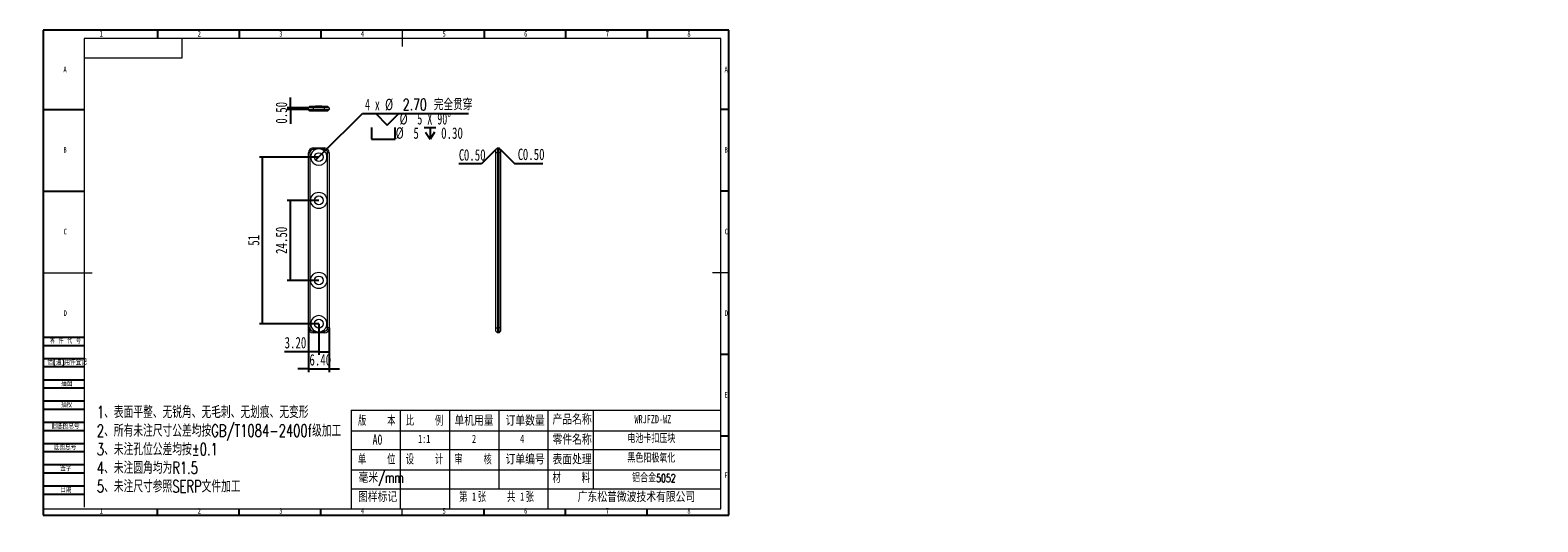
# Model space of a CAD drawing. Header units: millimetres. Extents: x -8 to 916, y -4 to 297.
import ezdxf

# ---------------------------------------------------------------- set-up
doc = ezdxf.new("R2010")
doc.units = ezdxf.units.MM
for name, color, linetype in [('10', 7, 'Continuous'), ('5', 7, 'Continuous'), ('9', 7, 'Continuous')]:
    doc.layers.add(name, color=color, linetype=linetype)
doc.styles.add('SLDTEXTSTYLE0', font='TXT', dxfattribs={"width": 0.7, "bigfont": 'bigfont'})
doc.styles.add('SLDTEXTSTYLE1', font='TXT', dxfattribs={"width": 0.7})
doc.styles.add('SLDTEXTSTYLE2', font='TXT', dxfattribs={"width": 0.614286, "bigfont": 'bigfont'})
doc.styles.add('SLDTEXTSTYLE3', font='TXT', dxfattribs={"width": 0.566667, "bigfont": 'bigfont'})
doc.styles.add('SLDTEXTSTYLE4', font='TXT', dxfattribs={"width": 0.633333})
doc.styles.add('SLDTEXTSTYLE5', font='TXT', dxfattribs={"width": 0.642857})
doc.dimstyles.new('SLDDIMSTYLE0', dxfattribs={"dimtxt": 7, "dimasz": 4.08, "dimexe": 0, "dimexo": 0.0625, "dimgap": 1.75, "dimtad": 2, "dimlfac": 0.5, "dimrnd": 1e-09, "dimzin": 4, "dimdsep": 46, "dimtxsty": 'SLDTEXTSTYLE1', "dimsah": 1, "dimcen": 0.09, "dimadec": 0, "dimazin": 1, "dimtfac": 1, "dimtmove": 0, "dimatfit": 0, "dimfxl": 0, "dimfrac": 2, "dimtolj": 1, "dimtzin": 12, "dimarcsym": 0})
doc.dimstyles.new('SLDDIMSTYLE1', dxfattribs={"dimtxt": 7, "dimasz": 4.08, "dimexe": 0, "dimexo": 0.0625, "dimgap": 1.75, "dimtad": 2, "dimlfac": 0.5, "dimrnd": 1e-09, "dimzin": 12, "dimdsep": 46, "dimtxsty": 'SLDTEXTSTYLE1', "dimsah": 1, "dimcen": 0.09, "dimadec": 0, "dimazin": 3, "dimtfac": 1, "dimtofl": 0, "dimtmove": 0, "dimatfit": 3, "dimfxl": 0, "dimfrac": 2, "dimtolj": 1, "dimtzin": 12, "dimarcsym": 0})
doc.dimstyles.new('SLDDIMSTYLE2', dxfattribs={"dimtxt": 7, "dimasz": 4.08, "dimexe": 0, "dimexo": 0.0625, "dimgap": 1.75, "dimtad": 2, "dimlfac": 0.5, "dimrnd": 1e-09, "dimzin": 4, "dimdsep": 46, "dimtxsty": 'SLDTEXTSTYLE1', "dimsah": 1, "dimcen": 0.09, "dimadec": 0, "dimazin": 1, "dimtfac": 1, "dimtofl": 0, "dimtmove": 0, "dimatfit": 3, "dimfxl": 0, "dimfrac": 2, "dimtolj": 1, "dimtzin": 12, "dimarcsym": 0})
doc.dimstyles.new('SLDDIMSTYLE3', dxfattribs={"dimtxt": 7, "dimasz": 4.08, "dimexe": 0, "dimexo": 0.0625, "dimgap": 1.75, "dimtad": 0, "dimtih": 1, "dimtoh": 1, "dimlfac": 0.5, "dimrnd": 1e-09, "dimzin": 4, "dimdsep": 46, "dimtxsty": 'SLDTEXTSTYLE1', "dimblk1": 'NONE', "dimsah": 1, "dimcen": 0, "dimadec": 0, "dimazin": 1, "dimtfac": 1, "dimtmove": 0, "dimatfit": 3, "dimldrblk": 'NONE', "dimfxl": 0, "dimfrac": 2, "dimtolj": 1, "dimtzin": 12, "dimarcsym": 0})
doc.dimstyles.new('SLDDIMSTYLE4', dxfattribs={"dimtxt": 7, "dimasz": 4.08, "dimexe": 0, "dimexo": 0.0625, "dimgap": 1.75, "dimtad": 2, "dimlfac": 0.5, "dimrnd": 1e-09, "dimzin": 0, "dimdsep": 46, "dimtxsty": 'SLDTEXTSTYLE1', "dimsah": 1, "dimcen": 0.09, "dimadec": 0, "dimazin": 0, "dimtfac": 1, "dimtmove": 0, "dimatfit": 0, "dimfxl": 0, "dimfrac": 2, "dimtolj": 1, "dimtzin": 12, "dimarcsym": 0})

# ---------------------------------------------------------------- blocks, each defined once
blk = doc.blocks.new('SW_NOTE_0')
at = {"layer": '10', "color": 0, "attachment_point": 1, "style": 'SLDTEXTSTYLE0'}
for s, insert, char_height in [('1\\M+18141\\M+1955C\\M+196CA\\M+195BD\\M+190AE\\M+18141\\M+19DD9锐\\M+18A70\\M+18141\\M+19DD9\\M+196D1\\M+18E68\\M+18141\\M+19DD9划\\M+18DAD\\M+18141\\M+19DD9变\\M+18C60', (0, 9.55), 7.40833), ('2\\M+18141\\M+18F8A\\M+1974C\\M+196A2\\M+1928D\\M+18EDA\\M+190A1\\M+18CF6\\M+18DB7\\M+18BCF\\M+188C2GB/T1084-2400f级\\M+189C1\\M+18D48', (0, -1.83), 7.40833), ('3\\M+18141\\M+196A2\\M+1928D\\M+18D45\\M+188CA\\M+18CF6\\M+18DB7\\M+18BCF\\M+188C2\\M+1817D0.1', (0, -13.21), 7.4083), ('4\\M+18141\\M+196A2\\M+1928D圆\\M+18A70\\M+18BCF为R1.5', (0, -24.58), 7.4083), ('5\\M+18141\\M+196A2\\M+1928D\\M+18EDA\\M+190A1\\M+18E51\\M+18FC6SERP\\M+195B6\\M+18C8F\\M+189C1\\M+18D48', (0, -35.96), 7.4083)]:
    blk.add_mtext(s, dxfattribs=dict(at, insert=insert, char_height=char_height))
blk = doc.blocks.new('_D')
at = {"layer": '10'}
for p, q in [((162.36, 114.69), (162.36, 87.69)), ((175.16, 114.69), (175.16, 87.69)), ((162.36, 89.69), (156.01, 89.69)), ((162.36, 89.69), (175.16, 89.69)), ((175.16, 89.69), (181.51, 89.69))]:
    blk.add_line(p, q, dxfattribs=at)
for points in [[(162.36, 89.69), (158.28, 90.2), (158.28, 89.18)], [(175.16, 89.69), (179.24, 89.18), (179.24, 90.2)]]:
    blk.add_solid(points, dxfattribs=at)
at = {"layer": '10', "insert": (163.02, 98.71), "char_height": 7, "attachment_point": 1, "style": 'SLDTEXTSTYLE1'}
blk.add_mtext('6.40', dxfattribs=at)
blk = doc.blocks.new('_D_1')
at = {"layer": '10'}
for p, q in [((162.36, 114.69), (162.36, 98.16)), ((168.76, 117.29), (168.76, 98.16)), ((162.36, 100.16), (147.79, 100.16)), ((168.76, 100.16), (162.36, 100.16)), ((168.76, 100.16), (175.11, 100.16))]:
    blk.add_line(p, q, dxfattribs=at)
for points in [[(162.36, 100.16), (158.28, 100.67), (158.28, 99.66)], [(168.76, 100.16), (172.84, 99.66), (172.84, 100.67)]]:
    blk.add_solid(points, dxfattribs=at)
at = {"layer": '10', "insert": (147.79, 109.19), "char_height": 7, "attachment_point": 1, "style": 'SLDTEXTSTYLE1'}
blk.add_mtext('3.20', dxfattribs=at)
blk = doc.blocks.new('_D_2')
at = {"layer": '10'}
for p, q in [((168.76, 219.29), (132.36, 219.29)), ((134.36, 117.29), (134.36, 219.29)), ((168.76, 117.29), (132.36, 117.29))]:
    blk.add_line(p, q, dxfattribs=at)
for points in [[(134.36, 219.29), (133.85, 215.21), (134.87, 215.21)], [(134.36, 117.29), (134.87, 121.37), (133.85, 121.37)]]:
    blk.add_solid(points, dxfattribs=at)
at = {"layer": '10', "insert": (125.34, 165.05), "char_height": 7, "attachment_point": 1, "rotation": 90, "style": 'SLDTEXTSTYLE1'}
blk.add_mtext('51', dxfattribs=at)
blk = doc.blocks.new('_D_3')
at = {"layer": '10'}
for p, q in [((168.76, 192.79), (149.37, 192.79)), ((151.37, 143.79), (151.37, 192.79)), ((168.76, 143.79), (149.37, 143.79))]:
    blk.add_line(p, q, dxfattribs=at)
for points in [[(151.37, 192.79), (150.87, 188.71), (151.88, 188.71)], [(151.37, 143.79), (151.88, 147.87), (150.87, 147.87)]]:
    blk.add_solid(points, dxfattribs=at)
at = {"layer": '10', "insert": (142.35, 159.99), "char_height": 7, "attachment_point": 1, "rotation": 90, "style": 'SLDTEXTSTYLE1'}
blk.add_mtext('24.50', dxfattribs=at)
blk = doc.blocks.new('SW_SYMBOL_HOLE_SINK')
at = {"layer": '10', "color": 0}
for p, q in [((0, 875), (800, 75)), ((800, 75), (1600, 875))]:
    blk.add_line(p, q, dxfattribs=at)
blk = doc.blocks.new('SW_SYMBOL_HOLE_SPOT')
at = {"layer": '10', "color": 0}
for p, q in [((0, 875), (0, 75)), ((0, 75), (1600, 75)), ((1600, 75), (1600, 875))]:
    blk.add_line(p, q, dxfattribs=at)
blk = doc.blocks.new('SW_SYMBOL_HOLE_DEPTH')
at = {"layer": '10', "color": 0}
for p, q in [((0, 875), (800, 875)), ((100, 555), (400, 75)), ((400, 875), (400, 75)), ((700, 555), (400, 75))]:
    blk.add_line(p, q, dxfattribs=at)
blk = doc.blocks.new('_D_4')
at = {"layer": '10'}
for p, q in [((170.67, 221.2), (195.52, 246.04)), ((195.52, 246.04), (260.48, 246.04)), ((166.85, 217.38), (170.67, 221.2))]:
    blk.add_line(p, q, dxfattribs=at)
blk.add_solid([(170.67, 221.2), (173.91, 223.72), (173.2, 224.44)], dxfattribs=at)
at = {"layer": '10', "xscale": 0.009023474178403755, "yscale": 0.009023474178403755, "zscale": 0.009023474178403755}
for name, p in [('SW_SYMBOL_HOLE_SINK', (203.53, 238.26)), ('SW_SYMBOL_HOLE_SPOT', (201.14, 229.52)), ('SW_SYMBOL_HOLE_DEPTH', (233.3, 229.52))]:
    blk.add_blockref(name, p, dxfattribs=at)
at = {"layer": '10', "char_height": 7, "attachment_point": 1}
for s, insert, style in [('4 x', (197.1, 254.98), 'SLDTEXTSTYLE4'), ('%%c', (209.36, 255.01), 'SLDTEXTSTYLE1'), ('2.70 \\M+18AAE\\M+19153贯\\M+190FA', (220.22, 254.98), 'SLDTEXTSTYLE0'), ('%%c', (218.25, 246.27), 'SLDTEXTSTYLE1'), ('5 X 90°', (229.11, 246.24), 'SLDTEXTSTYLE5'), ('%%c', (215.87, 237.53), 'SLDTEXTSTYLE1'), ('5', (226.73, 237.5), 'SLDTEXTSTYLE1'), ('0.30', (243.72, 237.5), 'SLDTEXTSTYLE1')]:
    blk.add_mtext(s, dxfattribs=dict(at, insert=insert, style=style))
blk = doc.blocks.new('_NONE')
blk = doc.blocks.new('SW_CHAMFER_DIMENSION_0')
at = {"layer": '10', "color": 0}
for p, q in [((22.62, 8.78), (13.83, 0)), ((13.83, 0), (0, 0))]:
    blk.add_line(p, q, dxfattribs=at)
at = {"layer": '10', "color": 0, "char_height": 7, "attachment_point": 1, "style": 'SLDTEXTSTYLE1'}
for s, insert in [('C', (0, 9.02)), ('0.50', (3.07, 9.02))]:
    blk.add_mtext(s, dxfattribs=dict(at, insert=insert))
blk = doc.blocks.new('SW_CHAMFER_DIMENSION_1')
at = {"layer": '10', "color": 0}
for p, q in [((-10.49, 8.42), (-2.07, 0)), ((-2.07, 0), (15.35, 0))]:
    blk.add_line(p, q, dxfattribs=at)
at = {"layer": '10', "color": 0, "char_height": 7, "attachment_point": 1, "style": 'SLDTEXTSTYLE1'}
for s, insert in [('C', (0, 9.02)), ('0.50', (3.07, 9.02))]:
    blk.add_mtext(s, dxfattribs=dict(at, insert=insert))
blk = doc.blocks.new('_D_5')
at = {"layer": '10'}
for p, q in [((151.37, 249.37), (151.37, 255.72)), ((162.36, 249.37), (149.37, 249.37)), ((162.36, 248.37), (149.37, 248.37)), ((151.37, 248.37), (151.37, 249.37)), ((151.37, 248.37), (151.37, 239.75))]:
    blk.add_line(p, q, dxfattribs=at)
for points in [[(151.37, 249.37), (151.88, 253.45), (150.86, 253.45)], [(151.37, 248.37), (150.86, 244.29), (151.88, 244.29)]]:
    blk.add_solid(points, dxfattribs=at)
at = {"layer": '10', "insert": (142.34, 239.75), "char_height": 7, "attachment_point": 1, "rotation": 90, "style": 'SLDTEXTSTYLE1'}
blk.add_mtext('0.50', dxfattribs=at)

msp = doc.modelspace()

# ---------------------------------------------------------------- linework, layer by layer
at = {"color": 7, "linetype": 'Continuous', "lineweight": 15}
for p, q in [((163.36, 250.375), (162.36, 249.375)), ((163.36, 250.375), (165.36, 250.375)), ((165.36, 249.375), (165.36, 250.375)), ((165.36, 250.375), (166.8, 250.375)), ((170.719, 250.375), (166.8, 250.375)), ((170.719, 250.375), (172.16, 250.375)), ((172.16, 249.375), (172.16, 250.375)), ((172.16, 250.375), (174.16, 250.375)), ((175.16, 249.375), (174.16, 250.375)), ((162.36, 248.375), (162.36, 249.375)), ((165.36, 249.375), (162.36, 249.375)), ((162.36, 248.375), (165.36, 248.375)), ((163.36, 247.375), (162.36, 248.375)), ((165.36, 247.375), (163.36, 247.375)), ((165.36, 249.375), (165.36, 248.375)), ((172.16, 249.375), (165.36, 249.375)), ((165.36, 247.375), (165.36, 248.375)), ((165.36, 248.375), (172.16, 248.375)), ((172.16, 247.375), (165.36, 247.375)), ((172.16, 248.375), (172.16, 249.375)), ((175.16, 249.375), (172.16, 249.375)), ((172.16, 248.375), (175.16, 248.375)), ((172.16, 247.375), (172.16, 248.375)), ((174.16, 247.375), (172.16, 247.375)), ((174.16, 247.375), (175.16, 248.375)), ((175.16, 249.375), (175.16, 248.375)), ((163.36, 221.891), (162.36, 221.891)), ((162.36, 114.691), (162.36, 221.891)), ((163.36, 221.891), (163.36, 114.691)), ((165.36, 223.891), (165.36, 224.891)), ((165.36, 224.891), (172.16, 224.891)), ((166.8, 223.891), (165.36, 223.891)), ((172.16, 223.891), (170.719, 223.891)), ((172.16, 223.891), (172.16, 224.891)), ((174.16, 114.691), (174.16, 221.891)), ((175.16, 221.891), (174.16, 221.891)), ((175.16, 221.891), (175.16, 114.691)), ((278.183, 224.891), (277.183, 223.891)), ((277.183, 221.891), (277.183, 223.891)), ((277.183, 114.691), (277.183, 221.891)), ((278.183, 221.891), (277.183, 221.891)), ((278.183, 224.891), (278.183, 221.891)), ((278.183, 224.891), (279.183, 224.891)), ((278.183, 221.891), (278.183, 114.691)), ((279.183, 221.891), (278.183, 221.891)), ((279.183, 221.891), (279.183, 224.891)), ((280.183, 223.891), (279.183, 224.891)), ((279.183, 114.691), (279.183, 221.891)), ((280.183, 221.891), (279.183, 221.891)), ((280.183, 223.891), (280.183, 221.891)), ((280.183, 221.891), (280.183, 114.691)), ((163.36, 114.691), (162.36, 114.691)), ((165.36, 111.691), (165.36, 112.691)), ((165.36, 112.691), (166.8, 112.691)), ((172.16, 111.691), (165.36, 111.691)), ((170.719, 112.691), (172.16, 112.691)), ((172.16, 111.691), (172.16, 112.691)), ((175.16, 114.691), (174.16, 114.691)), ((277.183, 114.691), (278.183, 114.691)), ((277.183, 112.691), (277.183, 114.691)), ((277.183, 112.691), (278.183, 111.691)), ((278.183, 114.691), (279.183, 114.691)), ((278.183, 114.691), (278.183, 111.691)), ((279.183, 111.691), (278.183, 111.691)), ((280.183, 114.691), (279.183, 114.691)), ((279.183, 111.691), (279.183, 114.691)), ((279.183, 111.691), (280.183, 112.691)), ((280.183, 114.691), (280.183, 112.691))]:
    msp.add_line(p, q, dxfattribs=at)
for centre, radius in [((168.76, 219.291), 2.7), ((168.76, 192.791), 5), ((168.76, 192.791), 2.7), ((168.76, 143.791), 5), ((168.76, 143.791), 2.7), ((168.76, 117.291), 2.7)]:
    msp.add_circle(centre, radius, dxfattribs=at)
for centre, radius, start, end in [((168.76, 254.975), 5, 246.926082, 293.073918), ((165.36, 221.891), 3, 90, 180), ((165.36, 221.891), 2, 90, 180), ((168.76, 219.291), 5, 113.073918, 66.926082), ((168.76, 219.291), 5, 66.926082, 113.073918), ((172.16, 221.891), 3, 0, 90), ((172.16, 221.891), 2, 0, 90), ((168.76, 117.291), 5, 293.073918, 246.926082), ((165.36, 114.691), 3, 180, 270), ((165.36, 114.691), 2, 180, 270), ((168.76, 117.291), 5, 246.926082, 293.073918), ((172.16, 114.691), 2, 270, 0), ((172.16, 114.691), 3, 270, 0)]:
    msp.add_arc(centre, radius, start, end, dxfattribs=at)
at = {"layer": '10', "color": 7}
for p, q in [((0, 109), (25, 109)), ((0, 104), (25, 104)), ((0, 96), (25, 96)), ((0, 91), (25, 91)), ((0, 83), (25, 83)), ((0, 78), (25, 78)), ((0, 70), (25, 70)), ((0, 65), (25, 65)), ((0, 57), (25, 57)), ((0, 52), (25, 52)), ((0, 44), (25, 44)), ((0, 39), (25, 39)), ((0, 31), (25, 31)), ((0, 26), (25, 26)), ((0, 18), (25, 18)), ((0, 13), (25, 13))]:
    msp.add_line(p, q, dxfattribs=at)
at = {"layer": '10', "lineweight": 15}
for p, q in [((188.679, 64.43), (188.679, 3.896)), ((188.679, 64.43), (415, 64.43)), ((218.713, 64.43), (218.713, 3.896)), ((248.825, 64.43), (248.825, 3.896)), ((279.127, 64.43), (279.127, 16.21)), ((309.173, 64.43), (309.173, 3.896)), ((336.933, 64.43), (336.933, 16.21)), ((188.679, 51.81), (415, 51.81)), ((188.679, 40.192), (415, 40.192)), ((188.679, 27.932), (415, 27.932)), ((188.679, 16.21), (415, 16.21))]:
    msp.add_line(p, q, dxfattribs=at)
at = {"layer": '5'}
for p, q in [((70, 297), (70, 292)), ((120, 297), (120, 292)), ((170, 297), (170, 292)), ((270, 297), (270, 292)), ((320, 297), (320, 292)), ((370, 297), (370, 292)), ((0, 248.5), (25, 248.5)), ((420, 248.5), (415, 248.5)), ((0, 198.5), (25, 198.5)), ((420, 198.5), (415, 198.5)), ((420, 98.5), (415, 98.5)), ((420, 48.5), (415, 48.5)), ((70, 0), (70, 3.896)), ((120, 0), (120, 3.896)), ((170, 0), (170, 3.896)), ((270, 0), (270, 3.896)), ((320, 0), (320, 3.896)), ((370, 0), (370, 3.896))]:
    msp.add_line(p, q, dxfattribs=at)
at = {"layer": '5', "lineweight": 15}
for p, q in [((219.871, 297), (219.871, 287)), ((0, 148.5), (30, 148.5)), ((420, 148.5), (410, 148.5)), ((219.871, 0), (219.871, 3.896))]:
    msp.add_line(p, q, dxfattribs=at)
at = {"layer": '5', "color": 7, "lineweight": 15}
for p, q in [((415, 292), (25, 292)), ((25, 292), (25, 5)), ((85, 280), (85, 292)), ((415, 3.896), (415, 292)), ((25, 280), (85, 280)), ((0, 3.896), (415, 3.896))]:
    msp.add_line(p, q, dxfattribs=at)
at = {"layer": '9', "color": 7}
for p, q in [((420, 297), (0, 297)), ((0, 297), (0, 0)), ((420, 148.5), (420, 297)), ((420, 0), (420, 148.5)), ((0, 0), (420, 0))]:
    msp.add_line(p, q, dxfattribs=at)

# ---------------------------------------------------------------- block references
at = {"layer": '10'}
for name, p in [('SW_CHAMFER_DIMENSION_0', (254.567, 215.107)), ('SW_CHAMFER_DIMENSION_1', (290.676, 215.467)), ('SW_NOTE_0', (32.805, 57.372))]:
    msp.add_blockref(name, p, dxfattribs=at)

# ---------------------------------------------------------------- texts
for s, insert, char_height, attachment_point, style in [('1', (35.544, 296.543), 3.5, 2, 'SLDTEXTSTYLE1'), ('2', (95.544, 296.543), 3.5, 2, 'SLDTEXTSTYLE1'), ('3', (145.544, 296.543), 3.5, 2, 'SLDTEXTSTYLE1'), ('4', (195.544, 296.543), 3.5, 2, 'SLDTEXTSTYLE1'), ('5', (245.544, 296.543), 3.5, 2, 'SLDTEXTSTYLE1'), ('6', (295.547, 296.543), 3.5, 2, 'SLDTEXTSTYLE1'), ('7', (345.547, 296.543), 3.5, 2, 'SLDTEXTSTYLE1'), ('8', (395.547, 296.543), 3.5, 2, 'SLDTEXTSTYLE1'), ('A', (13.32, 274.736), 3.5, 2, 'SLDTEXTSTYLE1'), ('A', (418.32, 274.736), 3.5, 2, 'SLDTEXTSTYLE1'), ('B', (13.32, 225.543), 3.5, 2, 'SLDTEXTSTYLE1'), ('B', (418.32, 225.543), 3.5, 2, 'SLDTEXTSTYLE1'), ('C', (13.427, 175.486), 3.5, 2, 'SLDTEXTSTYLE1'), ('C', (418.427, 175.486), 3.5, 2, 'SLDTEXTSTYLE1'), ('D', (13.43, 125.543), 3.5, 2, 'SLDTEXTSTYLE1'), ('D', (418.43, 125.543), 3.5, 2, 'SLDTEXTSTYLE1'), ('E', (418.318, 75.486), 3.5, 2, 'SLDTEXTSTYLE1'), ('\\M+194C5    \\M+1967B', (192.807, 61.157), 6.35, 1, 'SLDTEXTSTYLE3'), ('\\M+194E4    \\M+197E1', (222.061, 61.157), 6.35, 1, 'SLDTEXTSTYLE3'), ('单\\M+18AF7\\M+19770\\M+197CA', (251.837, 61.157), 6.35, 1, 'SLDTEXTSTYLE0'), ('订单\\M+19094\\M+197CA', (283.164, 61.157), 6.35, 1, 'SLDTEXTSTYLE0'), ('产\\M+19569\\M+196BC\\M+18FCC', (311.946, 61.915), 6.35, 1, 'SLDTEXTSTYLE0'), ('WRJFZD-WZ', (362.177, 61.366), 5, 1, 'SLDTEXTSTYLE1'), ('A0', (201.703, 49.583), 6.35, 1, 'SLDTEXTSTYLE1'), ('1:1', (229.627, 49.337), 5, 1, 'SLDTEXTSTYLE1'), ('2', (262.645, 49.337), 5, 1, 'SLDTEXTSTYLE1'), ('4', (292.103, 49.337), 5, 1, 'SLDTEXTSTYLE1'), ('\\M+197EB\\M+18C8F\\M+196BC\\M+18FCC', (311.958, 49.583), 6.35, 1, 'SLDTEXTSTYLE0'), ('电\\M+19272卡\\M+19D4A压块', (357.812, 49.337), 5, 1, 'SLDTEXTSTYLE0'), ('单    \\M+188CA', (192.819, 37.451), 6.35, 1, 'SLDTEXTSTYLE3'), ('设    计', (222.061, 37.451), 6.35, 1, 'SLDTEXTSTYLE3'), ('审    \\M+18A6A', (251.825, 37.451), 6.35, 1, 'SLDTEXTSTYLE3'), ('订单编\\M+18D86', (283.158, 37.451), 6.35, 1, 'SLDTEXTSTYLE0'), ('\\M+1955C\\M+196CA处\\M+1979D', (311.958, 37.451), 6.35, 1, 'SLDTEXTSTYLE0'), ('\\M+1FC4B\\M+19046阳极氧\\M+189BB', (357.812, 37.361), 5, 1, 'SLDTEXTSTYLE0'), ('\\M+19F7C\\M+195C4/mm', (193.13, 26.277), 6.35, 1, 'SLDTEXTSTYLE0'), ('\\M+18DDE    \\M+197BF', (311.958, 26.17), 6.35, 1, 'SLDTEXTSTYLE3'), ('铝\\M+18D87\\M+18BE05052', (360.722, 25.228), 5, 1, 'SLDTEXTSTYLE0'), ('F', (418.224, 26.236), 3.5, 2, 'SLDTEXTSTYLE1'), ('图样标记', (192.807, 14.487), 6.35, 1, 'SLDTEXTSTYLE0'), ('\\M+191E6  张    \\M+18BA4  张', (254.755, 14.487), 6.35, 1, 'SLDTEXTSTYLE3'), ('1', (262.645, 13.989), 5, 1, 'SLDTEXTSTYLE1'), ('1', (292.103, 13.989), 5, 1, 'SLDTEXTSTYLE1'), ('\\M+19BF6东\\M+18FBC\\M+19581\\M+194F7\\M+19467\\M+18B5A术\\M+1974C\\M+18CC0\\M+18CF6\\M+18E69', (327.369, 14.487), 6.35, 1, 'SLDTEXTSTYLE0'), ('1', (35.544, 4.486), 3.5, 2, 'SLDTEXTSTYLE1'), ('2', (95.544, 4.486), 3.5, 2, 'SLDTEXTSTYLE1'), ('3', (145.544, 4.486), 3.5, 2, 'SLDTEXTSTYLE1'), ('4', (195.544, 4.486), 3.5, 2, 'SLDTEXTSTYLE1'), ('5', (245.544, 4.486), 3.5, 2, 'SLDTEXTSTYLE1'), ('6', (295.547, 4.486), 3.5, 2, 'SLDTEXTSTYLE1'), ('7', (345.547, 4.486), 3.5, 2, 'SLDTEXTSTYLE1'), ('8', (395.547, 4.486), 3.5, 2, 'SLDTEXTSTYLE1')]:
    msp.add_mtext(s, dxfattribs=dict(at, insert=insert, char_height=char_height, attachment_point=attachment_point, style=style))
at = {"layer": '10', "color": 7, "char_height": 3.5}
for s, insert, attachment_point, style in [('\\M+197EB \\M+18C8F \\M+191E3 \\M+18D86', (4.023, 108.595), 1, 'SLDTEXTSTYLE2'), ('\\M+18ED8(\\M+192CA)\\M+19770\\M+18C8F\\M+1936F记', (2.474, 95.499), 1, 'SLDTEXTSTYLE0'), ('\\M+19560图', (14.33, 82.553), 2, 'SLDTEXTSTYLE0'), ('\\M+19560\\M+18D5A', (14.298, 69.517), 2, 'SLDTEXTSTYLE0'), ('\\M+18B8C\\M+192EA图总\\M+18D86', (5, 56.488), 1, 'SLDTEXTSTYLE0'), ('\\M+192EA图总\\M+18D86', (6.5, 43.486), 1, 'SLDTEXTSTYLE0'), ('签\\M+18E9A', (13.804, 30.537), 2, 'SLDTEXTSTYLE0'), ('\\M+193FA\\M+18AFA', (13.881, 17.437), 2, 'SLDTEXTSTYLE0')]:
    msp.add_mtext(s, dxfattribs=dict(at, insert=insert, attachment_point=attachment_point, style=style))

# ---------------------------------------------------------------- dimensions: what is measured, and where the dimension line sits
at = {"layer": '10'}
for base, p1, p2, dimstyle, picture, middle in [((151.368, 249.375), (162.36, 248.375), (162.36, 249.375), 'SLDDIMSTYLE4', '_D_5', (151.368, 245.894)), ((134.36, 219.291), (168.76, 117.291), (168.76, 219.291), 'SLDDIMSTYLE1', '_D_2', (134.36, 168.121)), ((151.374, 192.791), (168.76, 143.791), (168.76, 192.791), 'SLDDIMSTYLE2', '_D_3', (151.374, 167.664))]:
    dim = msp.add_linear_dim(base=base, p1=p1, p2=p2, angle=90, dimstyle=dimstyle, dxfattribs=at)
    dim.commit()
    dim.dimension.update_dxf_attribs({"geometry": picture, "text_midpoint": middle, "dimtype": 160})
dim = msp.add_diameter_dim_2p(p1=(166.85, 217.382), p2=(170.669, 221.199), text='4 x <> 完全贯穿\\P{\\fGDT;w}%%c 5 X 90°\\P{\\fGDT;v}%%c 5 {\\fGDT;x} 0.30', dimstyle='SLDDIMSTYLE3', dxfattribs=at)
dim.commit()
dim.dimension.update_dxf_attribs({"geometry": '_D_4', "text_midpoint": (228.79, 241.589), "dimtype": 163})
for base, p1, p2, picture, middle in [((162.36, 100.163), (168.76, 117.291), (162.36, 114.691), '_D_1', (153.928, 100.163)), ((175.16, 89.691), (162.36, 114.691), (175.16, 114.691), '_D', (169.15, 89.691))]:
    dim = msp.add_linear_dim(base=base, p1=p1, p2=p2, dimstyle='SLDDIMSTYLE0', dxfattribs=at)
    dim.commit()
    dim.dimension.update_dxf_attribs({"geometry": picture, "text_midpoint": middle, "dimtype": 160})

doc.saveas('drawing.dxf')
